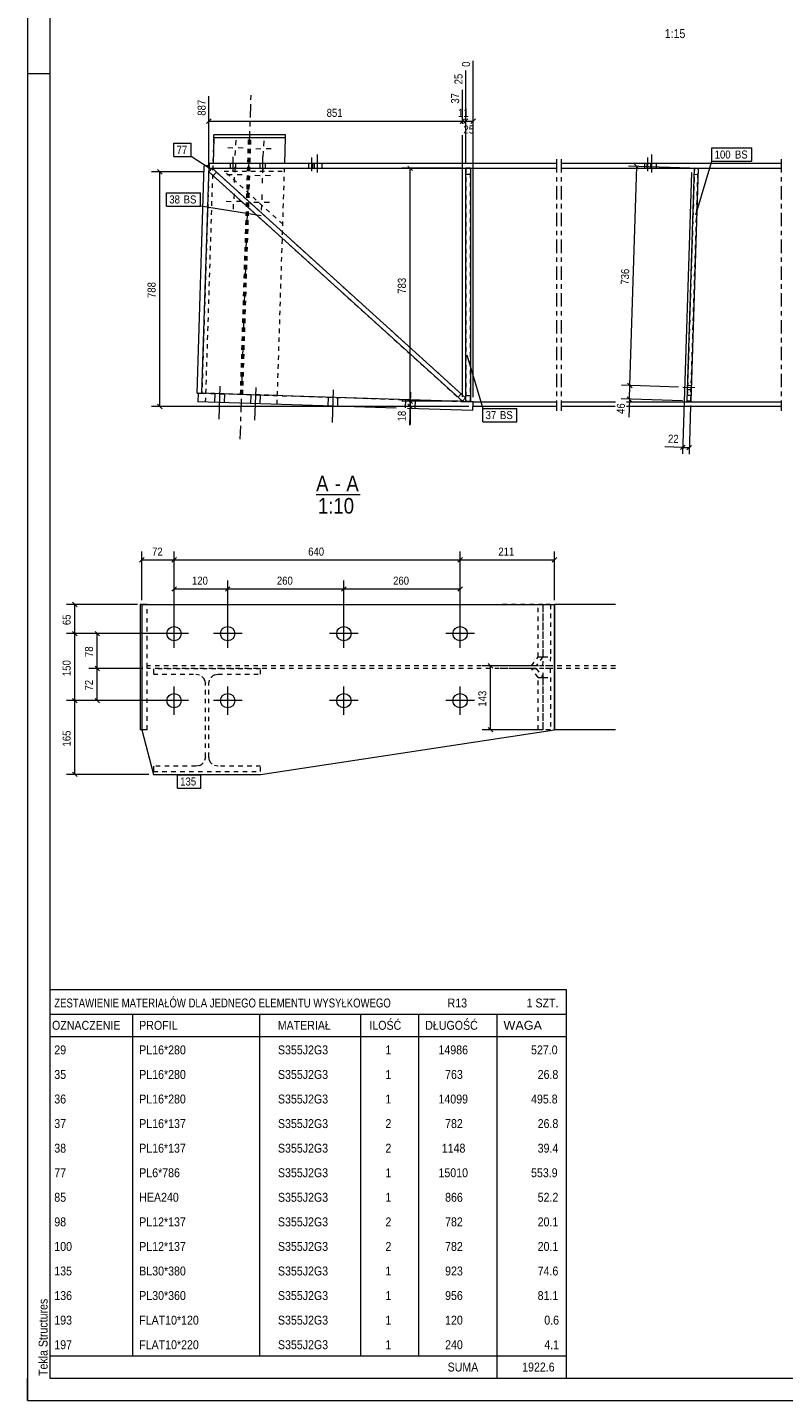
# Model space of a CAD drawing. Header units: millimetres. Extents: x 0 to 420, y 0 to 610.
# Tile 1 of 5: x 0 to 169, y 0 to 307. Entities that reach past the tile are written whole.
import ezdxf

# ---------------------------------------------------------------- set-up
doc = ezdxf.new("R2010")
doc.units = ezdxf.units.MM
for name, pattern in [('XKITLINE00', [0]), ('XKITLINE01', [4, 1, -1, 1, -1]), ('XKITLINE02', [4, 2, -2]), ('XKITLINE03', [6, 3, -1, 1, -1])]:
    doc.linetypes.add(name, pattern=pattern)
for name, color, linetype, lineweight in [('Arkusz rysunku', 3, 'Continuous', 0), ('Element', 2, 'Continuous', 0), ('Inny typ obiektu', 7, 'Continuous', 0), ('Wymiar', 4, 'Continuous', 0), ('Znak elementu', 2, 'Continuous', 0), ('Śruba', 3, 'Continuous', 0)]:
    doc.layers.add(name, color=color, linetype=linetype, lineweight=lineweight)
doc.styles.add('ARIAL', font='ARIAL.TTF')

msp = doc.modelspace()

# ---------------------------------------------------------------- linework, layer by layer
at = {"layer": 'Arkusz rysunku', "linetype": 'XKITLINE00', "lineweight": 0}
for p, q in [((0, 610), (0, 0)), ((5, 605), (5, 5)), ((5, 297), (0, 297)), ((0, 0), (0, 5)), ((5, 5), (415, 5)), ((0, 0), (420, 0))]:
    msp.add_line(p, q, dxfattribs=at)
at = {"layer": 'Element', "linetype": 'XKITLINE03', "lineweight": 0}
for p, q in [((47.61, 215.25), (50.05, 292.68)), ((118.38, 277.89), (118.38, 221.58)), ((119.38, 277.89), (119.38, 221.58)), ((168.66, 277.89), (168.66, 221.54)), ((40.17, 152.29), (40.17, 152.29))]:
    msp.add_line(p, q, dxfattribs=at)
at = {"layer": 'Element', "linetype": 'XKITLINE00', "lineweight": 0}
for p, q in [((57.74, 283.35), (41.73, 283.35)), ((41.73, 282.69), (41.73, 283.35)), ((57.74, 282.69), (57.74, 283.35)), ((41.73, 282.69), (41.55, 276.96)), ((57.74, 282.69), (41.73, 282.69)), ((57.56, 276.96), (57.74, 282.69)), ((118.38, 276.96), (40.62, 276.96)), ((40.62, 276.96), (40.62, 275.89)), ((168.66, 276.96), (119.38, 276.96)), ((37.95, 225.56), (39.55, 276.42)), ((39.02, 225.53), (40.62, 276.39)), ((40.62, 276.39), (39.55, 276.42)), ((41.3, 275.88), (40.58, 275.09)), ((97.3, 223.7), (40.58, 275.09)), ((40.62, 275.89), (40.6, 275.89)), ((40.62, 275.89), (118.38, 275.89)), ((98.01, 224.49), (41.3, 275.88)), ((41.3, 275.88), (41.3, 275.88)), ((98.05, 223.69), (98.05, 275.86)), ((99.12, 275.86), (98.05, 275.86)), ((99.12, 275.86), (99.12, 223.69)), ((119.38, 275.89), (168.66, 275.89)), ((147.59, 223.76), (149.23, 275.87)), ((150.03, 275.84), (148.39, 223.73)), ((150.03, 275.84), (149.23, 275.87)), ((37.95, 225.56), (39.02, 225.53)), ((38.21, 225.55), (38.15, 223.55)), ((99.72, 223.61), (38.21, 225.55)), ((97.3, 223.7), (98.01, 224.49)), ((82.49, 222.15), (38.15, 223.55)), ((99.65, 221.61), (85.01, 222.08)), ((99.12, 223.69), (98.05, 223.69)), ((99.65, 221.61), (99.72, 223.61)), ((99.72, 222.55), (99.72, 223.61)), ((99.72, 223.61), (118.38, 223.61)), ((118.38, 222.54), (99.72, 222.55)), ((119.38, 223.58), (131.54, 223.58)), ((131.51, 222.51), (119.38, 222.51)), ((168.66, 222.51), (134.03, 222.51)), ((134.06, 223.58), (168.66, 223.57)), ((148.39, 223.73), (147.59, 223.76)), ((25.6, 178.19), (25.2, 178.19)), ((25.2, 178.19), (25.2, 150.19)), ((25.6, 178.19), (25.6, 150.19)), ((25.6, 178.19), (117.9, 178.19)), ((117.9, 178.19), (117.9, 150.19)), ((131.54, 178.19), (117.9, 178.19)), ((117.95, 150.19), (117.95, 178.19)), ((25.6, 150.19), (25.2, 150.19)), ((25.6, 150.19), (28.17, 140.19)), ((52.17, 140.19), (117.9, 150.19)), ((131.54, 150.19), (117.9, 150.19)), ((28.17, 140.19), (52.17, 140.19))]:
    msp.add_line(p, q, dxfattribs=at)
at = {"layer": 'Element', "linetype": 'XKITLINE01', "lineweight": 0}
for p, q in [((39.93, 225.5), (41.73, 282.69)), ((57.74, 282.69), (41.73, 282.69)), ((47.67, 225.25), (49.49, 282.69)), ((48.17, 225.24), (49.99, 282.69)), ((57.56, 276.96), (41.55, 276.96)), ((49.25, 275.22), (49.31, 276.96)), ((55.92, 224.99), (57.56, 276.96)), ((40.6, 275.89), (39.02, 225.53)), ((40.58, 275.09), (41.3, 275.88)), ((41.3, 275.88), (40.58, 275.09)), ((40.58, 275.09), (41.3, 275.88)), ((40.58, 275.09), (97.3, 223.7)), ((40.6, 275.89), (118.38, 275.89)), ((98.01, 224.49), (41.3, 275.88)), ((57.03, 260.18), (41.47, 274.29)), ((41.57, 274.2), (42.28, 274.99)), ((41.57, 274.2), (42.28, 274.99)), ((57.13, 263.33), (44.01, 275.22)), ((44.01, 275.22), (57.5, 275.22)), ((98.05, 275.86), (98.05, 223.69)), ((98.05, 275.86), (99.12, 275.86)), ((98.05, 274.52), (99.12, 274.52)), ((98.05, 274.52), (99.12, 274.52)), ((99.12, 223.69), (99.12, 275.86)), ((119.38, 275.89), (168.66, 275.89)), ((149.23, 275.87), (147.59, 223.76)), ((148.39, 223.73), (150.03, 275.84)), ((149.19, 274.54), (149.99, 274.51)), ((149.19, 274.54), (149.99, 274.51)), ((149.23, 275.87), (150.03, 275.84)), ((39.02, 225.53), (99.72, 223.61)), ((39.86, 223.5), (39.93, 225.5)), ((55.92, 224.99), (39.93, 225.5)), ((55.86, 223), (55.92, 224.99)), ((96.31, 224.59), (97.02, 225.38)), ((96.31, 224.59), (97.02, 225.38)), ((97.3, 223.7), (98.01, 224.49)), ((98.05, 225.03), (99.12, 225.03)), ((98.05, 225.03), (99.12, 225.03)), ((147.63, 225.09), (148.43, 225.06)), ((147.63, 225.09), (148.43, 225.06)), ((98.05, 223.69), (99.12, 223.69)), ((99.72, 223.61), (118.38, 223.61)), ((119.38, 223.58), (131.54, 223.58)), ((134.06, 223.58), (168.66, 223.57)), ((147.59, 223.76), (148.39, 223.73)), ((26.8, 178.19), (25.6, 178.19)), ((26.8, 150.19), (26.8, 178.19)), ((115.3, 178.19), (105.39, 178.19)), ((114.27, 166.49), (114.27, 178.19)), ((115.16, 178.19), (115.36, 178.19)), ((115.3, 178.19), (115.3, 166.49)), ((117, 178.19), (115.36, 178.19)), ((115.4, 166.49), (115.4, 178.19)), ((117, 178.19), (117, 166.49)), ((117.95, 178.19), (117.9, 178.19)), ((117.9, 150.19), (117.9, 178.19)), ((112.74, 164.49), (114.27, 166.49)), ((115.3, 166.49), (113.78, 164.49)), ((114.27, 166.49), (115.3, 166.49)), ((115.33, 164.49), (115.4, 166.49)), ((115.4, 166.49), (117, 166.49)), ((117, 166.49), (116.93, 164.49)), ((131.54, 164.49), (26.8, 164.49)), ((26.8, 163.89), (26.8, 164.49)), ((131.54, 163.89), (26.8, 163.89)), ((52.17, 163.79), (28.17, 163.79)), ((28.17, 163.79), (28.17, 162.59)), ((52.17, 162.59), (52.17, 163.79)), ((112.74, 164.49), (105.39, 164.49)), ((112.74, 163.89), (105.39, 163.89)), ((113.78, 164.49), (107.86, 164.49)), ((113.78, 163.89), (107.86, 163.89)), ((113.78, 164.49), (112.74, 164.49)), ((114.27, 161.89), (112.74, 163.89)), ((112.74, 163.89), (113.78, 163.89)), ((113.78, 163.89), (115.3, 161.89)), ((116.93, 164.49), (115.16, 164.49)), ((116.93, 163.89), (115.16, 163.89)), ((115.4, 161.89), (115.33, 163.89)), ((116.93, 163.89), (117, 161.89)), ((117.9, 163.89), (117.9, 164.49)), ((28.17, 162.59), (37.7, 162.59)), ((37.7, 162.59), (38.5, 162.43)), ((39.64, 161.29), (39.8, 160.49)), ((39.8, 144.09), (39.8, 160.49)), ((40.55, 160.49), (40.71, 161.29)), ((40.55, 144.09), (40.55, 160.49)), ((41.84, 162.43), (42.65, 162.59)), ((42.65, 162.59), (52.17, 162.59)), ((114.27, 150.19), (114.27, 161.89)), ((114.27, 161.89), (115.3, 161.89)), ((115.3, 161.89), (115.3, 150.19)), ((115.4, 150.19), (115.4, 161.89)), ((115.4, 161.89), (117, 161.89)), ((117, 161.89), (117, 150.19)), ((26.8, 150.19), (25.6, 150.19)), ((115.3, 150.19), (105.39, 150.19)), ((117, 150.19), (115.16, 150.19)), ((117.95, 150.19), (117.9, 150.19)), ((37.7, 141.99), (28.17, 141.99)), ((28.17, 141.99), (28.17, 140.79)), ((38.5, 142.15), (37.7, 141.99)), ((39.8, 144.09), (39.64, 143.28)), ((40.71, 143.28), (40.55, 144.09)), ((42.65, 141.99), (41.84, 142.15)), ((52.17, 141.99), (42.65, 141.99)), ((52.17, 140.79), (52.17, 141.99)), ((28.17, 140.79), (52.17, 140.79))]:
    msp.add_line(p, q, dxfattribs=at)
for centre, start, end in [((37.7, 160.49), 22.5, 67.5), ((42.65, 160.49), 112.5, 157.5), ((37.7, 144.09), 292.5, 337.5), ((42.65, 144.09), 202.5, 247.5)]:
    msp.add_arc(centre, 2.1, start, end, dxfattribs=at)
at = {"layer": 'Inny typ obiektu', "linetype": 'XKITLINE00', "lineweight": 0}
for p, q in [((64.58, 202.81), (74.46, 202.81)), ((5, 92), (5, 86.5)), ((5, 92), (120.5, 92)), ((120.5, 92), (120.5, 86.5)), ((5, 86.5), (5, 81.5)), ((5, 86.5), (120.5, 86.5)), ((23.5, 86.5), (23.5, 81.5)), ((52, 81.5), (52, 86.5)), ((74.5, 86.5), (74.5, 81.5)), ((87.5, 86.5), (87.5, 81.5)), ((105, 86.5), (105, 81.5)), ((120.5, 86.5), (120.5, 81.5)), ((5, 81.5), (120.5, 81.5)), ((5, 81.5), (5, 76)), ((23.5, 81.5), (23.5, 76)), ((52, 76), (52, 81.5)), ((74.5, 81.5), (74.5, 76)), ((87.5, 81.5), (87.5, 76)), ((105, 81.5), (105, 76)), ((120.5, 81.5), (120.5, 76)), ((5, 76), (5, 70.5)), ((23.5, 76), (23.5, 70.5)), ((52, 70.5), (52, 76)), ((74.5, 76), (74.5, 70.5)), ((87.5, 76), (87.5, 70.5)), ((105, 76), (105, 70.5)), ((120.5, 76), (120.5, 70.5)), ((5, 70.5), (5, 65)), ((23.5, 70.5), (23.5, 65)), ((52, 65), (52, 70.5)), ((74.5, 70.5), (74.5, 65)), ((87.5, 70.5), (87.5, 65)), ((105, 70.5), (105, 65)), ((120.5, 70.5), (120.5, 65)), ((5, 65), (5, 59.5)), ((23.5, 65), (23.5, 59.5)), ((52, 59.5), (52, 65)), ((74.5, 65), (74.5, 59.5)), ((87.5, 65), (87.5, 59.5)), ((105, 65), (105, 59.5)), ((120.5, 65), (120.5, 59.5)), ((5, 59.5), (5, 54)), ((23.5, 59.5), (23.5, 54)), ((52, 54), (52, 59.5)), ((74.5, 59.5), (74.5, 54)), ((87.5, 59.5), (87.5, 54)), ((105, 59.5), (105, 54)), ((120.5, 59.5), (120.5, 54)), ((5, 54), (5, 48.5)), ((23.5, 54), (23.5, 48.5)), ((52, 48.5), (52, 54)), ((74.5, 54), (74.5, 48.5)), ((87.5, 54), (87.5, 48.5)), ((105, 54), (105, 48.5)), ((120.5, 54), (120.5, 48.5)), ((5, 48.5), (5, 43)), ((23.5, 48.5), (23.5, 43)), ((52, 43), (52, 48.5)), ((74.5, 48.5), (74.5, 43)), ((87.5, 48.5), (87.5, 43)), ((105, 48.5), (105, 43)), ((120.5, 48.5), (120.5, 43)), ((5, 43), (5, 37.5)), ((23.5, 43), (23.5, 37.5)), ((52, 37.5), (52, 43)), ((74.5, 43), (74.5, 37.5)), ((87.5, 43), (87.5, 37.5)), ((105, 43), (105, 37.5)), ((120.5, 43), (120.5, 37.5)), ((5, 37.5), (5, 32)), ((23.5, 37.5), (23.5, 32)), ((52, 32), (52, 37.5)), ((74.5, 37.5), (74.5, 32)), ((87.5, 37.5), (87.5, 32)), ((105, 37.5), (105, 32)), ((120.5, 37.5), (120.5, 32)), ((5, 32), (5, 26.5)), ((23.5, 32), (23.5, 26.5)), ((52, 26.5), (52, 32)), ((74.5, 32), (74.5, 26.5)), ((87.5, 32), (87.5, 26.5)), ((105, 32), (105, 26.5)), ((120.5, 32), (120.5, 26.5)), ((5, 26.5), (5, 21)), ((23.5, 26.5), (23.5, 21)), ((52, 21), (52, 26.5)), ((74.5, 26.5), (74.5, 21)), ((87.5, 26.5), (87.5, 21)), ((105, 26.5), (105, 21)), ((120.5, 26.5), (120.5, 21)), ((5, 21), (5, 15.5)), ((23.5, 21), (23.5, 15.5)), ((52, 15.5), (52, 21)), ((74.5, 21), (74.5, 15.5)), ((87.5, 21), (87.5, 15.5)), ((105, 21), (105, 15.5)), ((120.5, 21), (120.5, 15.5)), ((5, 15.5), (5, 10)), ((23.5, 15.5), (23.5, 10)), ((52, 10), (52, 15.5)), ((74.5, 15.5), (74.5, 10)), ((87.5, 15.5), (87.5, 10)), ((105, 15.5), (105, 10)), ((120.5, 15.5), (120.5, 10)), ((5, 10), (5, 5)), ((5, 10), (120.5, 10)), ((105, 10), (105, 5)), ((120.5, 10), (120.5, 5)), ((5, 5), (120.5, 5))]:
    msp.add_line(p, q, dxfattribs=at)
at = {"layer": 'Wymiar', "linetype": 'XKITLINE00', "lineweight": 0}
for p, q in [((99.72, 224.61), (99.73, 299.91)), ((98.05, 285.82), (98.05, 297.73)), ((98.05, 289.54), (98.05, 297.73)), ((40.58, 276.09), (40.58, 292.05)), ((97.3, 289.54), (97.31, 293.41)), ((97.3, 285.82), (97.31, 293.41)), ((41.09, 286.93), (40.07, 285.91)), ((40.58, 286.42), (97.3, 286.42)), ((97.81, 286.93), (96.8, 285.91)), ((97.81, 286.93), (96.8, 285.91)), ((97.3, 285.82), (97.3, 287.02)), ((97.3, 286.42), (98.05, 286.42)), ((98.56, 286.93), (97.54, 285.91)), ((98.56, 286.93), (97.54, 285.91)), ((98.05, 276.86), (98.05, 287.02)), ((98.05, 286.42), (99.72, 286.42)), ((100.23, 286.93), (99.22, 285.91)), ((97.3, 224.7), (97.3, 283.3)), ((97.3, 224.7), (97.3, 283.3)), ((98.05, 276.86), (98.05, 283.3)), ((135.83, 276.8), (136.82, 275.75)), ((39.58, 275.09), (27.76, 275.09)), ((29.11, 275.6), (30.13, 274.58)), ((29.61, 222.55), (29.62, 275.09)), ((97.05, 275.86), (83.76, 275.86)), ((85.11, 276.37), (86.13, 275.35)), ((85.61, 223.7), (85.62, 275.86)), ((148.23, 275.9), (134.47, 276.34)), ((134.78, 227.24), (136.32, 276.28)), ((148.54, 274.89), (146.55, 211.95)), ((134.28, 227.76), (135.27, 226.71)), ((134.28, 227.76), (135.27, 226.71)), ((145.63, 226.9), (132.92, 227.3)), ((145.63, 226.9), (132.92, 227.3)), ((134.19, 224.69), (135.17, 223.64)), ((134.68, 224.16), (134.78, 227.24)), ((98.72, 222.55), (27.75, 222.55)), ((29.1, 223.06), (30.12, 222.05)), ((96.3, 223.7), (83.75, 223.7)), ((96.3, 223.7), (83.75, 223.7)), ((98.72, 222.55), (83.75, 222.55)), ((85.1, 224.21), (86.12, 223.19)), ((85.1, 224.21), (86.12, 223.19)), ((85.1, 223.06), (86.12, 222.04)), ((85.61, 222.55), (85.61, 223.7)), ((85.61, 222.55), (85.61, 218.53)), ((85.61, 222.55), (85.61, 218.53)), ((146.59, 223.79), (132.82, 224.22)), ((134.68, 224.16), (134.55, 220.15)), ((134.68, 224.16), (134.55, 220.15)), ((148.36, 222.73), (148.01, 211.9)), ((146.6, 213.39), (142.58, 213.51)), ((146.6, 213.39), (142.58, 213.51)), ((147.12, 213.88), (146.07, 212.89)), ((146.6, 213.39), (148.06, 213.34)), ((148.58, 213.83), (147.53, 212.85)), ((26.11, 188.7), (25.09, 187.68)), ((25.6, 179.19), (25.6, 190.05)), ((25.6, 188.19), (32.8, 188.19)), ((33.31, 188.7), (32.29, 187.68)), ((33.31, 188.7), (32.29, 187.68)), ((32.8, 172.69), (32.8, 190.05)), ((32.8, 172.69), (32.8, 190.05)), ((32.8, 188.19), (96.8, 188.19)), ((97.31, 188.7), (96.29, 187.68)), ((97.31, 188.7), (96.29, 187.68)), ((96.8, 172.69), (96.8, 190.05)), ((96.8, 172.69), (96.8, 190.05)), ((96.8, 188.19), (117.9, 188.19)), ((118.41, 188.7), (117.39, 187.68)), ((117.9, 179.19), (117.9, 190.05)), ((33.31, 182.2), (32.29, 181.18)), ((32.8, 172.69), (32.8, 183.55)), ((32.8, 181.69), (44.8, 181.69)), ((45.31, 182.2), (44.29, 181.18)), ((45.31, 182.2), (44.29, 181.18)), ((44.8, 172.69), (44.8, 183.55)), ((44.8, 172.69), (44.8, 183.55)), ((44.8, 181.69), (70.8, 181.69)), ((71.31, 182.2), (70.29, 181.18)), ((71.31, 182.2), (70.29, 181.18)), ((70.8, 172.69), (70.8, 183.55)), ((70.8, 172.69), (70.8, 183.55)), ((70.8, 181.69), (96.8, 181.69)), ((97.31, 182.2), (96.29, 181.18)), ((96.8, 172.69), (96.8, 183.55)), ((10.11, 178.7), (11.13, 177.68)), ((24.6, 178.19), (8.76, 178.19)), ((10.62, 171.69), (10.62, 178.19)), ((10.11, 172.2), (11.13, 171.18)), ((10.11, 172.2), (11.13, 171.18)), ((15.11, 172.2), (16.13, 171.18)), ((31.8, 171.69), (8.76, 171.69)), ((31.8, 171.69), (8.76, 171.69)), ((10.62, 156.69), (10.62, 171.69)), ((31.8, 171.69), (13.76, 171.69)), ((15.62, 163.89), (15.62, 171.69)), ((25.8, 163.89), (13.76, 163.89)), ((25.8, 163.89), (13.76, 163.89)), ((15.11, 164.4), (16.13, 163.38)), ((15.11, 164.4), (16.13, 163.38)), ((15.62, 156.69), (15.62, 163.89)), ((114.33, 164.49), (101.76, 164.49)), ((103.11, 165), (104.13, 163.98)), ((103.62, 150.19), (103.62, 164.49)), ((10.11, 157.2), (11.13, 156.18)), ((10.11, 157.2), (11.13, 156.18)), ((15.11, 157.2), (16.13, 156.18)), ((31.8, 156.69), (8.76, 156.69)), ((31.8, 156.69), (8.76, 156.69)), ((10.62, 140.19), (10.62, 156.69)), ((31.8, 156.69), (13.76, 156.69)), ((103.11, 150.7), (104.13, 149.68)), ((114.4, 150.19), (101.76, 150.19)), ((27.17, 140.19), (8.76, 140.19)), ((10.11, 140.7), (11.13, 139.68))]:
    msp.add_line(p, q, dxfattribs=at)
at = {"layer": 'Znak elementu', "linetype": 'XKITLINE00', "lineweight": 0}
for p, q in [((32.77, 281.5), (36.64, 281.5)), ((32.77, 278.5), (32.77, 281.5)), ((36.64, 278.5), (36.64, 281.5)), ((153.15, 280.45), (162.09, 280.45)), ((153.15, 277.45), (153.15, 280.45)), ((162.09, 277.45), (162.09, 280.45)), ((32.77, 278.5), (36.64, 278.5)), ((40.89, 275.76), (36.64, 278.5)), ((149.52, 265.42), (153.15, 277.45)), ((153.15, 277.45), (162.09, 277.45)), ((31.13, 270.39), (38.74, 270.39)), ((31.13, 267.39), (31.13, 270.39)), ((38.74, 267.39), (38.74, 270.39)), ((31.13, 267.39), (38.74, 267.39)), ((52.26, 265.26), (38.74, 267.39)), ((98.28, 234.14), (101.91, 222.12)), ((101.91, 222.12), (109.52, 222.12)), ((101.91, 219.12), (101.91, 222.12)), ((109.52, 219.12), (109.52, 222.12)), ((101.91, 219.12), (109.52, 219.12)), ((33.57, 140.09), (38.78, 140.09)), ((33.57, 137.09), (33.57, 140.09)), ((38.78, 137.09), (38.78, 140.09)), ((33.57, 137.09), (38.78, 137.09))]:
    msp.add_line(p, q, dxfattribs=at)
at = {"layer": 'Śruba', "linetype": 'XKITLINE00', "lineweight": 0}
for p, q in [((44.8, 280.5), (45.95, 280.46)), ((46.48, 278.71), (46.51, 279.87)), ((46.58, 282.18), (46.55, 281.02)), ((48.26, 280.39), (47.11, 280.43)), ((51.06, 280.3), (52.22, 280.26)), ((52.85, 281.98), (52.81, 280.83)), ((54.53, 280.19), (53.37, 280.23)), ((45.43, 275.89), (45.43, 276.96)), ((46.03, 275.09), (46.03, 278.43)), ((46.63, 275.89), (46.63, 276.96)), ((52.09, 275.89), (52.09, 276.96)), ((52.69, 275.09), (52.69, 278.42)), ((52.74, 278.51), (52.78, 279.67)), ((53.29, 275.89), (53.29, 276.96)), ((62.86, 276.96), (62.86, 275.89)), ((63.52, 278.26), (63.52, 275.26)), ((63.78, 276.96), (63.78, 275.89)), ((64.18, 276.96), (64.18, 275.89)), ((64.81, 278.96), (64.81, 274.96)), ((65.85, 276.96), (65.85, 275.89)), ((138.06, 276.96), (138.06, 275.89)), ((138.6, 276.96), (138.6, 275.89)), ((138.72, 278.26), (138.72, 275.26)), ((139.38, 276.96), (139.38, 275.89)), ((139.63, 278.96), (139.63, 274.96)), ((140.67, 276.96), (140.67, 275.89)), ((44.61, 274.5), (45.76, 274.47)), ((46.29, 272.71), (46.32, 273.87)), ((46.4, 276.18), (46.36, 275.03)), ((48.07, 274.39), (46.92, 274.43)), ((50.87, 274.3), (52.03, 274.27)), ((52.55, 272.52), (52.59, 273.67)), ((52.66, 275.98), (52.62, 274.83)), ((54.34, 274.19), (53.18, 274.23)), ((44.42, 268.5), (45.57, 268.47)), ((46.1, 266.72), (46.13, 267.87)), ((46.21, 270.18), (46.17, 269.03)), ((47.88, 268.4), (46.73, 268.43)), ((50.68, 268.31), (51.84, 268.27)), ((52.36, 266.52), (52.4, 267.67)), ((52.47, 269.99), (52.43, 268.83)), ((54.15, 268.2), (52.99, 268.23)), ((41.95, 225.44), (41.88, 223.44)), ((41.95, 225.44), (41.88, 223.44)), ((43.07, 227.07), (42.83, 219.74)), ((43.07, 227.07), (42.83, 219.74)), ((44.08, 225.37), (44.02, 223.37)), ((44.08, 225.37), (44.02, 223.37)), ((49.94, 225.18), (49.88, 223.18)), ((49.94, 225.18), (49.88, 223.18)), ((51.06, 226.82), (50.83, 219.49)), ((51.06, 226.82), (50.83, 219.49)), ((52.08, 225.12), (52.01, 223.12)), ((52.08, 225.12), (52.01, 223.12)), ((67.27, 224.64), (67.2, 222.64)), ((67.27, 224.64), (67.2, 222.64)), ((68.39, 226.27), (68.15, 218.94)), ((68.39, 226.27), (68.15, 218.94)), ((69.4, 224.57), (69.34, 222.57)), ((69.4, 224.57), (69.34, 222.57)), ((85.71, 225.72), (85.48, 218.39)), ((85.71, 225.72), (85.48, 218.39)), ((146.63, 226.86), (149.3, 226.78)), ((147.67, 226.36), (148.47, 226.34)), ((147.7, 227.3), (148.5, 227.27)), ((84.59, 224.09), (84.53, 222.23)), ((84.59, 224.09), (84.53, 222.23)), ((86.72, 224.02), (86.66, 222.02)), ((86.72, 224.02), (86.66, 222.02)), ((32.8, 168.49), (32.8, 174.89)), ((44.8, 168.49), (44.8, 174.89)), ((70.8, 168.49), (70.8, 174.89)), ((96.8, 168.49), (96.8, 174.89)), ((36, 171.69), (29.6, 171.69)), ((48, 171.69), (41.6, 171.69)), ((74, 171.69), (67.6, 171.69)), ((100, 171.69), (93.6, 171.69)), ((32.8, 153.49), (32.8, 159.89)), ((44.8, 153.49), (44.8, 159.89)), ((70.8, 153.49), (70.8, 159.89)), ((96.8, 153.49), (96.8, 159.89)), ((36, 156.69), (29.6, 156.69)), ((48, 156.69), (41.6, 156.69)), ((74, 156.69), (67.6, 156.69)), ((100, 156.69), (93.6, 156.69))]:
    msp.add_line(p, q, dxfattribs=at)
at = {"layer": 'Śruba', "linetype": 'XKITLINE02', "lineweight": 0}
for p, q in [((146.63, 226.86), (149.3, 226.78)), ((147.67, 226.36), (148.47, 226.34)), ((147.7, 227.3), (148.5, 227.27))]:
    msp.add_line(p, q, dxfattribs=at)
at = {"layer": 'Śruba', "linetype": 'XKITLINE00', "lineweight": 0}
for centre in [(32.8, 171.69), (44.8, 171.69), (70.8, 171.69), (96.8, 171.69), (32.8, 156.69), (44.8, 156.69), (70.8, 156.69), (96.8, 156.69)]:
    msp.add_circle(centre, 1.6, dxfattribs=at)

# ---------------------------------------------------------------- texts
at = {"layer": 'Arkusz rysunku', "style": 'ARIAL', "width": 0.85}
msp.add_text('Tekla Structures', height=2, rotation=90, dxfattribs=at).set_placement((4.5, 5.5))
at = {"layer": 'Inny typ obiektu', "style": 'ARIAL'}
for s, height, width, p in [('1:15', 2, 0.85, (142.57, 305.02)), ('A', 3.5, 0.85, (64.58, 203.56)), ('A', 3.5, 0.85, (71.35, 203.56)), ('-', 3.5, 0.85, (68.74, 203.56)), ('1:10', 3.5, 0.85, (64.98, 198.56)), ('ZESTAWIENIE MATERIAŁÓW DLA JEDNEGO ELEMENTU WYSYŁKOWEGO', 2, 0.765, (6, 88)), ('R13', 2, 0.85, (94, 88)), ('1', 2, 0.85, (111.69, 88)), (' SZT.', 2, 0.85, (113, 88)), ('OZNACZENIE', 2, 0.85, (5.5, 83)), ('PROFIL', 2, 0.85, (25, 83)), ('MATERIAŁ', 2, 0.85, (56, 83)), ('ILOŚĆ', 2, 0.85, (76.5, 83)), ('DŁUGOŚĆ', 2, 0.85, (89, 83)), ('WAGA', 2, 1.008832, (106.5, 83)), ('29', 2, 0.85, (6, 77.5)), ('PL16*280', 2, 0.85, (25, 77.5)), ('S355J2G3', 2, 0.85, (56.04, 77.5)), ('1', 2, 0.85, (80.09, 77.5)), ('14986', 2, 0.85, (91.96, 77.5)), ('527.0', 2, 0.85, (112.67, 77.5)), ('35', 2, 0.85, (6, 72)), ('PL16*280', 2, 0.85, (25, 72)), ('S355J2G3', 2, 0.85, (56.04, 72)), ('1', 2, 0.85, (80.09, 72)), ('763', 2, 0.85, (93.44, 72)), ('26.8', 2, 0.85, (114.15, 72)), ('36', 2, 0.85, (6, 66.5)), ('PL16*280', 2, 0.85, (25, 66.5)), ('S355J2G3', 2, 0.85, (56.04, 66.5)), ('1', 2, 0.85, (80.09, 66.5)), ('14099', 2, 0.85, (91.96, 66.5)), ('495.8', 2, 0.85, (112.67, 66.5)), ('37', 2, 0.85, (6, 61)), ('PL16*137', 2, 0.85, (25, 61)), ('S355J2G3', 2, 0.85, (56.04, 61)), ('2', 2, 0.85, (80.09, 61)), ('782', 2, 0.85, (93.44, 61)), ('26.8', 2, 0.85, (114.15, 61)), ('38', 2, 0.85, (6, 55.5)), ('PL16*137', 2, 0.85, (25, 55.5)), ('S355J2G3', 2, 0.85, (56.04, 55.5)), ('2', 2, 0.85, (80.09, 55.5)), ('1148', 2, 0.85, (92.7, 55.5)), ('39.4', 2, 0.85, (114.15, 55.5)), ('77', 2, 0.85, (6, 50)), ('PL6*786', 2, 0.85, (25, 50)), ('S355J2G3', 2, 0.85, (56.04, 50)), ('1', 2, 0.85, (80.09, 50)), ('15010', 2, 0.85, (91.96, 50)), ('553.9', 2, 0.85, (112.67, 50)), ('85', 2, 0.85, (6, 44.5)), ('HEA240', 2, 0.85, (25, 44.5)), ('S355J2G3', 2, 0.85, (56.04, 44.5)), ('1', 2, 0.85, (80.09, 44.5)), ('866', 2, 0.85, (93.44, 44.5)), ('52.2', 2, 0.85, (114.15, 44.5)), ('98', 2, 0.85, (6, 39)), ('PL12*137', 2, 0.85, (25, 39)), ('S355J2G3', 2, 0.85, (56.04, 39)), ('2', 2, 0.85, (80.09, 39)), ('782', 2, 0.85, (93.44, 39)), ('20.1', 2, 0.85, (114.15, 39)), ('100', 2, 0.85, (6, 33.5)), ('PL12*137', 2, 0.85, (25, 33.5)), ('S355J2G3', 2, 0.85, (56.04, 33.5)), ('2', 2, 0.85, (80.09, 33.5)), ('782', 2, 0.85, (93.44, 33.5)), ('20.1', 2, 0.85, (114.15, 33.5)), ('135', 2, 0.85, (6, 28)), ('BL30*380', 2, 0.85, (25, 28)), ('S355J2G3', 2, 0.85, (56.04, 28)), ('1', 2, 0.85, (80.09, 28)), ('923', 2, 0.85, (93.44, 28)), ('74.6', 2, 0.85, (114.15, 28)), ('PL30*360', 2, 0.85, (25, 22.5)), ('136', 2, 0.85, (6, 22.5)), ('S355J2G3', 2, 0.85, (56.04, 22.5)), ('1', 2, 0.85, (80.09, 22.5)), ('956', 2, 0.85, (93.44, 22.5)), ('81.1', 2, 0.85, (114.15, 22.5)), ('193', 2, 0.85, (6, 17)), ('FLAT10*120', 2, 0.85, (25, 17)), ('S355J2G3', 2, 0.85, (56.04, 17)), ('1', 2, 0.85, (80.09, 17)), ('120', 2, 0.85, (93.44, 17)), ('0.6', 2, 0.85, (115.63, 17)), ('197', 2, 0.85, (6, 11.5)), ('FLAT10*220', 2, 0.85, (25, 11.5)), ('S355J2G3', 2, 0.85, (56.04, 11.5)), ('1', 2, 0.85, (80.09, 11.5)), ('240', 2, 0.85, (93.44, 11.5)), ('4.1', 2, 0.85, (115.63, 11.5)), ('SUMA', 2, 0.85, (94, 6.5)), ('1922.6', 2, 0.85, (110.68, 6.5))]:
    msp.add_text(s, height=height, dxfattribs=dict(at, width=width)).set_placement(p)
at = {"layer": 'Wymiar', "style": 'ARIAL', "width": 0.85}
for s, rotation, p in [('0', 89.9945, (99.01, 298.58)), ('25', 89.9945, (97.33, 294.66)), ('37', 89.9945, (96.58, 290.34)), ('887', 89.9945, (39.86, 287.64)), ('851', -0.0057, (66.94, 287.38)), ('11', -0.0057, (96.34, 287.38)), ('25', -0.0057, (97.55, 283.66)), ('736', 88.1897, (134.53, 249.79)), ('788', 89.9945, (28.66, 246.82)), ('783', 89.9945, (84.66, 247.78)), ('18', 89.9945, (84.65, 219.2)), ('46', 88.1897, (133.61, 220.85)), ('22', -1.8105, (143.29, 214.45)), ('65', 90.0002, (9.66, 173.6)), ('78', 90.0002, (14.66, 166.45)), ('150', 90.0002, (9.66, 162.18)), ('72', 90.0002, (14.66, 158.95)), ('143', 90.0002, (102.66, 155.33)), ('165', 90.0002, (9.66, 146.43))]:
    msp.add_text(s, height=1.8, rotation=rotation, dxfattribs=at).set_placement(p)
for s, p in [('72', (27.87, 189.15)), ('640', (62.8, 189.15)), ('211', (105.35, 189.15)), ('120', (36.8, 182.65)), ('260', (55.8, 182.65)), ('260', (81.8, 182.65))]:
    msp.add_text(s, height=1.8, dxfattribs=at).set_placement(p)
at = {"layer": 'Znak elementu', "style": 'ARIAL', "width": 0.85}
for s, p in [('77', (33.37, 279.1)), ('100', (153.75, 278.05)), ('BS', (158.29, 278.05)), ('38', (31.73, 267.99)), ('BS', (34.94, 267.99)), ('37', (102.51, 219.72)), ('BS', (105.72, 219.72)), ('135', (34.17, 137.69))]:
    msp.add_text(s, height=1.8, dxfattribs=at).set_placement(p)

doc.saveas('drawing.dxf')
